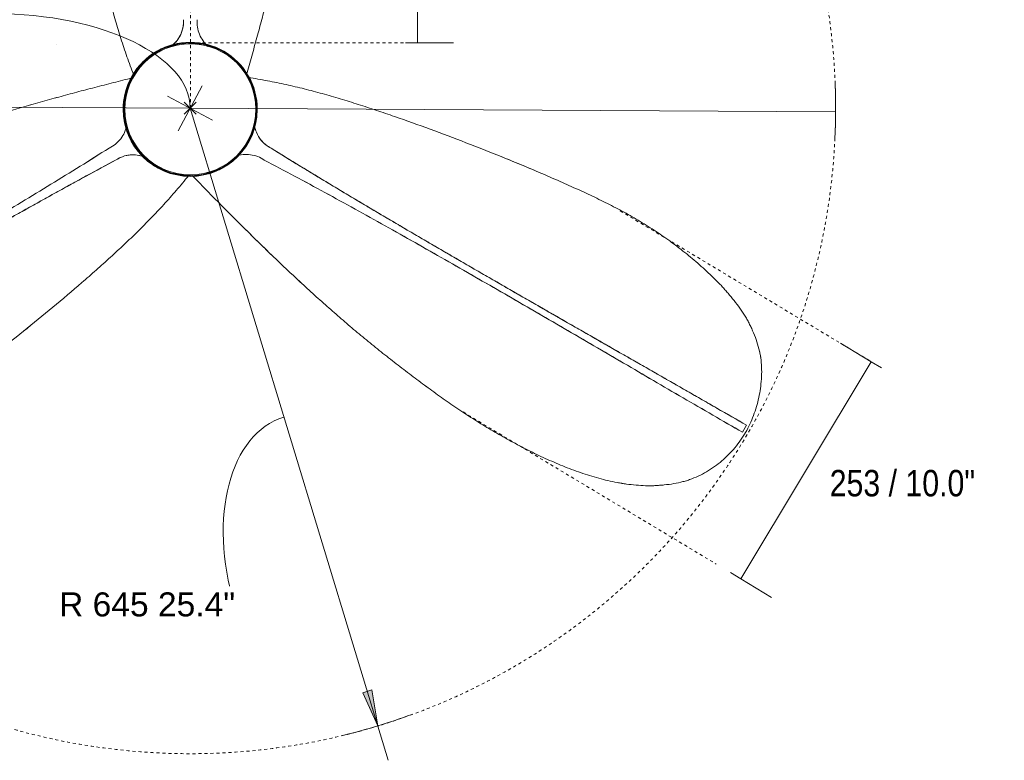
# Model space of a CAD drawing. Header units: millimetres. Extents: x 5789 to 11119, y -1593 to 7544.
# Tile 4 of 5: x 10136 to 11119, y 5943 to 6683. Entities that reach past the tile are written whole.
import ezdxf

# ---------------------------------------------------------------- set-up
doc = ezdxf.new("R2010")
doc.units = ezdxf.units.MM
doc.linetypes.add('Dash', pattern=[6, 3, -3])
doc.linetypes.add('Punto', pattern=[4.7625, 0, -4.7625])
for name, color, linetype, lineweight in [('Aparatos eléctricos', 7, 'Continuous', 9), ('Cotas', 7, 'Continuous', 9), ('Cotas-12', 7, 'Continuous', 9), ('Lighthing Fixture Detail Wide Black', 7, 'Continuous', 20)]:
    doc.layers.add(name, color=color, linetype=linetype, lineweight=lineweight)
doc.layers.add('Lighthing Fixture Dim Grey Dash', color=7, linetype='Dash', lineweight=9, true_color=0xd2d2d2)
doc.layers.add('Ligthing Fixture ADD', color=7, linetype='Punto', lineweight=9, true_color=0xffffff)
doc.styles.add('Arial', font='arial.ttf', dxfattribs={"height": 24})
doc.styles.add('Arial Narrow', font='ARIALN.TTF', dxfattribs={"height": 26.4})
doc.styles.add('Arial Narrow_1', font='ARIALN.TTF', dxfattribs={"height": 26.4})
doc.dimstyles.new('Diameter_-_3mm_Arial', dxfattribs={"dimscale": 304.8, "dimtxt": 24.486226, "dimasz": 0, "dimexe": 0.094488, "dimexo": 0, "dimgap": 0.059055, "dimtad": 3, "dimjust": 3, "dimtih": 1, "dimtoh": 1, "dimdec": 0, "dimzin": 0, "dimdsep": 46, "dimtxsty": 'Arial', "dimblk1": 'NONE', "dimblk2": 'NONE', "dimsah": 1, "dimcen": 0.09, "dimadec": 0, "dimazin": 0, "dimtfac": 1, "dimtdec": 4, "dimtix": 1, "dimtmove": 0, "dimatfit": 2, "dimfxl": 1, "dimtvp": 1, "dimtolj": 1, "dimtzin": 0, "dimarcsym": 2})
doc.dimstyles.new('FARO_-_2_2mm_Arial_Narrow_mm_Inch_Horiz_2', dxfattribs={"dimscale": 304.8, "dimtxt": 27.018578, "dimasz": 0, "dimexe": 0.11811, "dimexo": 0.0625, "dimgap": 0.019685, "dimtad": 3, "dimtih": 1, "dimtoh": 1, "dimdec": 0, "dimzin": 0, "dimdsep": 46, "dimtxsty": 'Arial Narrow_1', "dimblk1": 'NONE', "dimblk2": 'NONE', "dimsah": 1, "dimcen": 0.09, "dimadec": 0, "dimazin": 0, "dimtfac": 1, "dimtdec": 4, "dimtix": 1, "dimtmove": 2, "dimatfit": 3, "dimfxl": 0.03937, "dimfxlon": 1, "dimtvp": 1, "dimtolj": 1, "dimtzin": 0, "dimarcsym": 2})
doc.dimstyles.new('FARO_-_2_2mm_Arial_Narrow_mm_Inch_Horiz_3', dxfattribs={"dimscale": 304.8, "dimtxt": 27.018578, "dimasz": 0, "dimexe": 0.11811, "dimexo": 0.0625, "dimgap": 0.019685, "dimtad": 3, "dimtih": 1, "dimtoh": 1, "dimdec": 0, "dimzin": 0, "dimdsep": 46, "dimtxsty": 'Arial Narrow', "dimblk1": 'NONE', "dimblk2": 'NONE', "dimsah": 1, "dimcen": 0.09, "dimadec": 0, "dimazin": 0, "dimtfac": 1, "dimtdec": 4, "dimtix": 1, "dimtmove": 2, "dimatfit": 3, "dimfxl": 0.03937, "dimfxlon": 1, "dimtvp": 1, "dimtolj": 1, "dimtzin": 0, "dimarcsym": 2})
doc.dimstyles.new('Radial_-_3mm_Arial', dxfattribs={"dimscale": 304.8, "dimtxt": 24.486226, "dimasz": 0.11811, "dimexe": 0.11811, "dimexo": 0, "dimgap": 0.068898, "dimtad": 3, "dimjust": 3, "dimtih": 1, "dimtoh": 1, "dimdec": 0, "dimzin": 0, "dimdsep": 46, "dimtxsty": 'Arial', "dimsah": 1, "dimcen": 0.09, "dimdle": 0.11811, "dimadec": 0, "dimazin": 0, "dimtfac": 1, "dimtdec": 4, "dimtix": 1, "dimtmove": 0, "dimatfit": 2, "dimfxl": 1, "dimtvp": 1, "dimtfill": 1, "dimtolj": 1, "dimtzin": 0, "dimarcsym": 2})

# ---------------------------------------------------------------- blocks, each defined once
blk = doc.blocks.new('34301 - 34301 PALMA M Brown fan with IP44 motor-607399-Planta_PDF')
at = {"layer": 'Aparatos eléctricos'}
for p, q in [((-315.68, 583.18), (-322.72, 579.11)), ((-322.72, 579.11), (-315.68, 583.18)), ((-322.72, 579.11), (-315.68, 583.18)), ((-315.68, 583.18), (-322.72, 579.11)), ((31.12, 84.96), (31.88, 85.39)), ((31.88, 85.39), (31.12, 84.96)), ((33.36, 85.01), (33.36, 85.01)), ((33.42, 85.04), (33.42, 85.04)), ((34.44, 83.42), (34.44, 83.02)), ((34.44, 83.02), (34.44, 83.42)), ((-66.64, 27.33), (-66.64, 27.33)), ((-66.61, 27.32), (-66.61, 27.32)), ((-65.36, 25.37), (-66.2, 25.85)), ((-66.2, 25.85), (-65.36, 25.37)), ((-65.76, 29.02), (-65.38, 29.24)), ((-65.38, 29.24), (-65.76, 29.02)), ((34.44, -28.12), (34.44, -29.32)), ((34.44, -29.32), (34.44, -28.12)), ((31.44, -30.52), (30.86, -30.19)), ((30.86, -30.19), (31.44, -30.52)), ((33.35, -30.44), (33.35, -30.44)), ((33.37, -30.41), (33.37, -30.41))]:
    blk.add_line(p, q, dxfattribs=at)
at = {"layer": 'Aparatos eléctricos', "flags": 128}
for points in [[(0, -39.67), (-11.21, -38.73), (-22.1, -35.92), (-32.37, -31.33), (-41.72, -25.09), (-49.9, -17.37), (-56.68, -8.4), (-61.85, 1.59), (-65.28, 12.3), (-66.88, 23.43), (-66.58, 34.68), (-64.41, 45.71), (-60.43, 56.23), (-54.74, 65.93), (-47.51, 74.54), (-38.94, 81.83), (-29.27, 87.57), (-18.78, 91.62), (-7.75, 93.85), (0, 94.3)], [(33.36, 85.01), (13.87, 92.5), (-6.98, 93.59), (-27.15, 88.17), (-44.65, 76.78), (-57.77, 60.53), (-65.22, 41.02), (-66.64, 27.33)], [(33.36, 85.01), (13.87, 92.5), (-6.98, 93.59), (-27.15, 88.17), (-44.65, 76.78), (-57.77, 60.53), (-65.22, 41.02), (-66.64, 27.33)], [(0, 94.3), (11.21, 93.36), (22.1, 90.55), (32.37, 85.97), (41.72, 79.73), (49.9, 72.01), (56.68, 63.03), (61.85, 53.04), (65.28, 42.33), (66.88, 31.2), (66.58, 19.96), (64.41, 8.92), (60.43, -1.6), (54.74, -11.3), (47.51, -19.91), (38.94, -27.19), (29.27, -32.94), (18.78, -36.99), (7.75, -39.22), (0, -39.67)], [(33.37, -30.41), (49.6, -17.27), (60.97, 0.24), (66.36, 20.41), (65.25, 41.27), (57.74, 60.75), (44.56, 76.95), (33.42, 85.04)], [(33.37, -30.41), (49.6, -17.27), (60.97, 0.24), (66.36, 20.41), (65.25, 41.27), (57.74, 60.75), (44.56, 76.95), (33.42, 85.04)], [(-66.61, 27.32), (-63.35, 6.7), (-53.86, -11.91), (-39.09, -26.66), (-20.47, -36.12), (0.16, -39.36), (20.77, -36.06), (33.35, -30.44)], [(-66.61, 27.32), (-63.35, 6.7), (-53.86, -11.91), (-39.09, -26.66), (-20.47, -36.12), (0.16, -39.36), (20.77, -36.06), (33.35, -30.44)]]:
    blk.add_lwpolyline(points, dxfattribs=at)
at = {"layer": 'Aparatos eléctricos'}
for centre, radius, start, end in [((0, 27.32), 66.99, 90, 270), ((0.01, 27.3), 66.65, 59.97697, 179.97697), ((0.01, 27.3), 66.31, 59.97697, 179.97697), ((0, 27.32), 66.99, 270, 90), ((0.07, 27.33), 66.31, 299.97697, 59.97697), ((0.07, 27.33), 66.65, 299.97697, 59.97697), ((0.05, 27.29), 66.65, 179.97697, 299.97697), ((0.05, 27.29), 66.31, 179.97697, 299.97697), ((0, 27.32), 65.49, 270, 345), ((0, 27.32), 65.49, 270, 345), ((0, 27.32), 65.49, 202.5, 270), ((0, 27.32), 65.49, 202.5, 270)]:
    blk.add_arc(centre, radius, start, end, dxfattribs=at)
for points, knots in [([(31.88, 85.39), (30.83, 91.79), (28.59, 104.46), (24.77, 123.15), (20.48, 141.3), (15.77, 159.26), (10.52, 177.29), (4.92, 195.25), (-0.99, 213.4), (-9.2, 237.54), (-19.75, 267.06), (-33.26, 302.85), (-47.2, 338.14), (-59.27, 367.29), (-69.27, 390.57), (-76.99, 407.91), (-84.83, 425.1), (-91.64, 439.25), (-97.33, 450.4), (-103.09, 461.48), (-110.7, 475.08), (-120.71, 490.96), (-131.43, 506.42), (-141.02, 519.08), (-149.07, 528.98), (-155.3, 536.18), (-161.67, 543.24), (-168.19, 550.19), (-173.82, 555.78), (-178.45, 560.08), (-182.01, 563.19), (-185.63, 566.24), (-190.53, 570.3), (-196.8, 575.21), (-203.31, 579.74), (-208.67, 583.02), (-212.77, 585.26), (-216.97, 587.33), (-222.72, 589.97), (-230.13, 592.9), (-239.23, 595.68), (-248.34, 597.55), (-257.6, 598.36), (-267.09, 598.29), (-276.56, 597.44), (-285.76, 595.97), (-294.8, 593.87), (-303.82, 591.05), (-312.57, 587.56), (-320.83, 583.44), (-328.72, 578.61), (-336.35, 573.09), (-343.48, 566.95), (-349.91, 560.35), (-355.72, 553.16), (-361.04, 545.32), (-365.64, 537.05), (-369.41, 528.57), (-372.19, 519.74), (-374.15, 510.44), (-375.19, 502.56), (-375.74, 496.26), (-376.04, 491.58), (-376.18, 486.91), (-376.11, 480.63), (-375.61, 472.75), (-374.67, 464.87), (-373.73, 458.61), (-372.71, 452.4), (-371.13, 444.69), (-368.75, 435.49), (-366.02, 426.37), (-363.08, 417.33), (-359.91, 408.4), (-356.41, 399.55), (-352.68, 390.79), (-347.55, 379.2), (-340.7, 364.9), (-331.86, 348.05), (-322.66, 331.68), (-312.98, 315.6), (-302.64, 299.62), (-291.91, 283.89), (-281.15, 268.81), (-270.09, 253.92), (-258.58, 238.69), (-246.84, 223.61), (-234.96, 208.78), (-222.87, 194.1), (-210.85, 179.97), (-198.64, 165.99), (-185.64, 151.48), (-168.06, 132.31), (-151.6, 114.9), (-133.46, 96.17), (-119.74, 82.23), (-108.9, 71.34), (-100.18, 62.68), (-93.51, 56.09), (-86.69, 49.38), (-77.51, 40.4), (-70.49, 33.59), (-65.76, 29.02)], [0, 0, 0, 0, 0.013889, 0.027778, 0.041667, 0.055556, 0.069444, 0.083333, 0.097222, 0.111111, 0.138889, 0.166667, 0.194444, 0.222222, 0.236111, 0.25, 0.263889, 0.277778, 0.284722, 0.291667, 0.305556, 0.319444, 0.333333, 0.347222, 0.354167, 0.361111, 0.368056, 0.375, 0.381944, 0.385417, 0.388889, 0.392361, 0.395833, 0.402778, 0.409722, 0.413194, 0.416667, 0.420139, 0.423611, 0.430556, 0.4375, 0.444444, 0.451389, 0.458333, 0.465278, 0.472222, 0.479167, 0.486111, 0.493056, 0.5, 0.506944, 0.513889, 0.520833, 0.527778, 0.534722, 0.541667, 0.548611, 0.555556, 0.5625, 0.569444, 0.576389, 0.579861, 0.583333, 0.586806, 0.590278, 0.597222, 0.604167, 0.607639, 0.611111, 0.618056, 0.625, 0.631944, 0.638889, 0.645833, 0.652778, 0.659722, 0.666667, 0.680556, 0.694444, 0.708333, 0.722222, 0.736111, 0.75, 0.763889, 0.777778, 0.791667, 0.805556, 0.819444, 0.833333, 0.847222, 0.861111, 0.875, 0.888889, 0.916667, 0.930556, 0.944444, 0.958333, 0.965278, 0.972222, 0.979167, 0.986111, 1, 1, 1, 1]), ([(-65.76, 29.02), (-70.49, 33.59), (-77.51, 40.4), (-86.69, 49.38), (-93.51, 56.09), (-100.18, 62.68), (-108.9, 71.34), (-124.09, 86.59), (-147.49, 110.55), (-168.06, 132.31), (-185.64, 151.48), (-198.64, 165.99), (-210.85, 179.97), (-222.87, 194.1), (-234.96, 208.78), (-246.84, 223.61), (-258.58, 238.69), (-270.09, 253.91), (-281.15, 268.81), (-291.91, 283.89), (-302.64, 299.61), (-312.98, 315.6), (-322.66, 331.68), (-331.85, 348.05), (-340.7, 364.9), (-347.55, 379.2), (-352.68, 390.79), (-356.41, 399.55), (-359.91, 408.4), (-363.08, 417.33), (-366.02, 426.36), (-368.75, 435.49), (-371.14, 444.69), (-373.01, 453.94), (-374.48, 463.29), (-375.61, 472.75), (-376.1, 480.63), (-376.18, 486.91), (-376.04, 491.58), (-375.74, 496.26), (-375.19, 502.56), (-374.15, 510.44), (-372.52, 518.17), (-370.8, 524.17), (-368.78, 529.97), (-365.64, 537.05), (-361.03, 545.32), (-355.72, 553.16), (-349.91, 560.35), (-343.48, 566.95), (-336.34, 573.09), (-328.72, 578.61), (-320.83, 583.44), (-312.57, 587.56), (-303.82, 591.05), (-294.8, 593.87), (-285.76, 595.97), (-276.56, 597.44), (-267.09, 598.29), (-257.6, 598.36), (-249.87, 597.68), (-243.8, 596.62), (-237.7, 595.22), (-230.13, 592.9), (-222.72, 589.97), (-216.97, 587.33), (-212.77, 585.26), (-208.67, 583.02), (-203.31, 579.74), (-196.8, 575.21), (-190.53, 570.3), (-185.63, 566.24), (-182.01, 563.19), (-178.45, 560.08), (-173.82, 555.78), (-168.19, 550.19), (-161.67, 543.24), (-155.3, 536.18), (-149.07, 528.98), (-141.02, 519.08), (-131.43, 506.42), (-120.71, 490.96), (-110.7, 475.08), (-103.09, 461.48), (-97.33, 450.4), (-93.07, 442.04), (-88.9, 433.6), (-83.54, 422.23), (-76.99, 407.91), (-69.27, 390.57), (-61.77, 373.11), (-54.44, 355.65), (-44.88, 332.25), (-33.26, 302.85), (-19.75, 267.05), (-9.2, 237.54), (-0.99, 213.4), (4.92, 195.25), (10.52, 177.29), (15.77, 159.26), (20.48, 141.3), (24.77, 123.15), (28.59, 104.46), (30.83, 91.79), (31.88, 85.39)], [0, 0, 0, 0, 0.013889, 0.020833, 0.027778, 0.034722, 0.041667, 0.055556, 0.083333, 0.111111, 0.125, 0.138889, 0.152778, 0.166667, 0.180556, 0.194444, 0.208333, 0.222222, 0.236111, 0.25, 0.263889, 0.277778, 0.291667, 0.305556, 0.319444, 0.333333, 0.340278, 0.347222, 0.354167, 0.361111, 0.368056, 0.375, 0.381944, 0.388889, 0.395833, 0.402778, 0.409722, 0.413194, 0.416667, 0.420139, 0.423611, 0.430556, 0.4375, 0.440972, 0.444444, 0.451389, 0.458333, 0.465278, 0.472222, 0.479167, 0.486111, 0.493056, 0.5, 0.506944, 0.513889, 0.520833, 0.527778, 0.534722, 0.541667, 0.548611, 0.555556, 0.559028, 0.5625, 0.569444, 0.576389, 0.579861, 0.583333, 0.586806, 0.590278, 0.597222, 0.604167, 0.607639, 0.611111, 0.614583, 0.618056, 0.625, 0.631944, 0.638889, 0.645833, 0.652778, 0.666667, 0.680556, 0.694444, 0.708333, 0.715278, 0.722222, 0.729167, 0.736111, 0.75, 0.763889, 0.777778, 0.791667, 0.805556, 0.833333, 0.861111, 0.888889, 0.902778, 0.916667, 0.930556, 0.944444, 0.958333, 0.972222, 0.986111, 1, 1, 1, 1]), ([(-38.85, 108.2), (-50.79, 127.44), (-74.54, 166.2), (-109.79, 225.63), (-144.52, 285.04), (-190.49, 364.57), (-236.07, 444.23), (-281.65, 524), (-304.34, 563.49), (-315.68, 583.18)], [0, 0, 0, 0, 0.125, 0.25, 0.375, 0.5, 0.75, 0.875, 1, 1, 1, 1]), ([(-315.68, 583.18), (-310.15, 573.61), (-301.69, 558.9), (-290.25, 538.96), (-281.62, 523.89), (-273.03, 508.9), (-264.52, 494.02), (-256.03, 479.17), (-247.47, 464.19), (-238.88, 449.17), (-230.36, 434.28), (-221.84, 419.39), (-213.27, 404.42), (-204.68, 389.43), (-196.13, 374.54), (-187.58, 359.65), (-178.97, 344.69), (-170.35, 329.74), (-161.76, 314.88), (-153.15, 300.01), (-144.48, 285.08), (-135.8, 270.16), (-127.15, 255.35), (-118.48, 240.54), (-109.71, 225.62), (-100.92, 210.74), (-92.18, 195.99), (-83.39, 181.25), (-74.49, 166.42), (-65.52, 151.56), (-53.58, 131.95), (-44.69, 117.54), (-38.85, 108.2)], [-1, -1, -1, -1, -0.9375, -0.90625, -0.875, -0.84375, -0.8125, -0.78125, -0.75, -0.71875, -0.6875, -0.65625, -0.625, -0.59375, -0.5625, -0.53125, -0.5, -0.46875, -0.4375, -0.40625, -0.375, -0.34375, -0.3125, -0.28125, -0.25, -0.21875, -0.1875, -0.15625, -0.125, -0.09375, -0.0625, 0, 0, 0, 0]), ([(-38.85, 108.2), (-44.69, 117.54), (-53.58, 131.95), (-65.52, 151.56), (-74.49, 166.42), (-83.39, 181.25), (-92.18, 195.99), (-100.92, 210.74), (-109.71, 225.62), (-118.48, 240.54), (-127.15, 255.35), (-135.8, 270.16), (-144.48, 285.07), (-153.15, 300.01), (-161.76, 314.88), (-170.35, 329.74), (-178.97, 344.69), (-187.58, 359.65), (-196.13, 374.54), (-204.68, 389.43), (-213.27, 404.42), (-221.84, 419.39), (-230.36, 434.28), (-238.88, 449.17), (-247.47, 464.19), (-256.03, 479.17), (-264.52, 494.02), (-273.03, 508.89), (-281.62, 523.89), (-290.25, 538.96), (-301.69, 558.9), (-310.15, 573.61), (-315.68, 583.18)], [-1, -1, -1, -1, -0.9375, -0.90625, -0.875, -0.84375, -0.8125, -0.78125, -0.75, -0.71875, -0.6875, -0.65625, -0.625, -0.59375, -0.5625, -0.53125, -0.5, -0.46875, -0.4375, -0.40625, -0.375, -0.34375, -0.3125, -0.28125, -0.25, -0.21875, -0.1875, -0.15625, -0.125, -0.09375, -0.0625, 0, 0, 0, 0]), ([(-50.69, 101.36), (-61.37, 121.59), (-82.99, 161.94), (-127.38, 242.11), (-184.28, 341.61), (-242.06, 440.58), (-288.35, 519.8), (-311.29, 559.34), (-322.72, 579.11)], [0, 0, 0, 0, 0.125, 0.25, 0.5, 0.75, 0.875, 1, 1, 1, 1]), ([(-322.72, 579.11), (-311.35, 559.42), (-288.32, 519.76), (-253.64, 460.39), (-218.96, 401), (-172.9, 321.71), (-127.36, 242.09), (-83.02, 161.97), (-61.3, 121.53), (-50.69, 101.36)], [-1, -1, -1, -1, -0.875, -0.75, -0.625, -0.5, -0.25, -0.125, 0, 0, 0, 0]), ([(34.44, -29.32), (40.51, -31.61), (52.6, -36), (70.69, -42.04), (88.56, -47.41), (106.47, -52.3), (124.7, -56.77), (143.06, -60.9), (161.73, -64.86), (186.75, -69.82), (217.58, -75.44), (255.33, -81.63), (292.87, -87.2), (324.15, -91.33), (349.31, -94.31), (368.18, -96.29), (386.99, -98.1), (402.65, -99.28), (415.15, -99.93), (427.62, -100.48), (443.21, -100.69), (461.97, -99.96), (480.71, -98.41), (496.48, -96.43), (509.07, -94.41), (518.42, -92.62), (527.72, -90.63), (537.01, -88.45), (544.65, -86.37), (550.69, -84.51), (555.17, -82.98), (559.62, -81.38), (565.58, -79.16), (572.98, -76.19), (580.15, -72.82), (585.67, -69.81), (589.66, -67.38), (593.56, -64.78), (598.72, -61.11), (604.95, -56.17), (611.92, -49.68), (618.09, -42.72), (623.42, -35.11), (628.11, -26.86), (632.11, -18.22), (635.43, -9.52), (638.14, -0.64), (640.2, 8.58), (641.55, 17.9), (642.11, 27.12), (641.88, 36.36), (640.91, 45.73), (639.17, 54.98), (636.66, 63.84), (633.34, 72.47), (629.21, 80.99), (624.34, 89.12), (618.88, 96.62), (612.63, 103.45), (605.56, 109.79), (599.25, 114.63), (594.07, 118.26), (590.17, 120.85), (586.19, 123.31), (580.72, 126.39), (573.64, 129.9), (566.35, 133.03), (560.46, 135.34), (554.57, 137.56), (547.11, 140.05), (537.95, 142.59), (528.68, 144.78), (519.39, 146.76), (510.07, 148.48), (500.65, 149.87), (491.2, 151.02), (478.61, 152.37), (462.79, 153.59), (443.78, 154.35), (425, 154.58), (406.24, 154.23), (387.22, 153.27), (368.24, 151.85), (349.8, 150.07), (331.37, 147.94), (312.43, 145.58), (293.5, 142.95), (274.71, 140.07), (255.96, 136.94), (237.72, 133.6), (219.5, 130.02), (200.43, 126.01), (175.05, 120.38), (151.73, 114.82), (126.44, 108.48), (107.51, 103.57), (92.66, 99.62), (80.8, 96.4), (71.76, 93.92), (62.54, 91.37), (50.17, 87.91), (40.77, 85.24), (34.44, 83.42)], [0, 0, 0, 0, 0.013889, 0.027778, 0.041667, 0.055556, 0.069444, 0.083333, 0.097222, 0.111111, 0.138889, 0.166667, 0.194444, 0.222222, 0.236111, 0.25, 0.263889, 0.277778, 0.284722, 0.291667, 0.305556, 0.319444, 0.333333, 0.347222, 0.354167, 0.361111, 0.368056, 0.375, 0.381944, 0.385417, 0.388889, 0.392361, 0.395833, 0.402778, 0.409722, 0.413194, 0.416667, 0.420139, 0.423611, 0.430556, 0.4375, 0.444444, 0.451389, 0.458333, 0.465278, 0.472222, 0.479167, 0.486111, 0.493056, 0.5, 0.506944, 0.513889, 0.520833, 0.527778, 0.534722, 0.541667, 0.548611, 0.555556, 0.5625, 0.569444, 0.576389, 0.579861, 0.583333, 0.586806, 0.590278, 0.597222, 0.604167, 0.607639, 0.611111, 0.618056, 0.625, 0.631944, 0.638889, 0.645833, 0.652778, 0.659722, 0.666667, 0.680556, 0.694444, 0.708333, 0.722222, 0.736111, 0.75, 0.763889, 0.777778, 0.791667, 0.805556, 0.819444, 0.833333, 0.847222, 0.861111, 0.875, 0.888889, 0.916667, 0.930556, 0.944444, 0.958333, 0.965278, 0.972222, 0.979167, 0.986111, 1, 1, 1, 1]), ([(34.44, 83.42), (40.77, 85.24), (50.17, 87.91), (62.54, 91.37), (71.76, 93.92), (80.8, 96.4), (92.66, 99.62), (113.46, 105.15), (145.91, 113.44), (175.05, 120.38), (200.43, 126.01), (219.5, 130.02), (237.71, 133.6), (255.96, 136.94), (274.71, 140.07), (293.5, 142.95), (312.43, 145.58), (331.37, 147.93), (349.8, 150.07), (368.24, 151.85), (387.22, 153.27), (406.24, 154.23), (425, 154.58), (443.78, 154.35), (462.78, 153.59), (478.6, 152.38), (491.2, 151.02), (500.65, 149.87), (510.07, 148.48), (519.39, 146.76), (528.68, 144.78), (537.95, 142.59), (547.11, 140.05), (556.06, 137.06), (564.88, 133.65), (573.64, 129.9), (580.72, 126.39), (586.19, 123.31), (590.16, 120.85), (594.07, 118.26), (599.25, 114.63), (605.56, 109.79), (611.44, 104.51), (615.77, 100.02), (619.79, 95.37), (624.35, 89.11), (629.21, 80.99), (633.34, 72.47), (636.66, 63.84), (639.17, 54.97), (640.91, 45.72), (641.88, 36.35), (642.11, 27.11), (641.55, 17.9), (640.2, 8.57), (638.14, -0.64), (635.43, -9.52), (632.11, -18.22), (628.11, -26.86), (623.43, -35.11), (618.97, -41.46), (615.02, -46.19), (610.75, -50.77), (604.96, -56.17), (598.72, -61.11), (593.56, -64.78), (589.66, -67.38), (585.67, -69.81), (580.15, -72.82), (572.98, -76.19), (565.58, -79.16), (559.62, -81.38), (555.17, -82.98), (550.7, -84.51), (544.66, -86.37), (537.01, -88.45), (527.72, -90.63), (518.42, -92.62), (509.08, -94.41), (496.48, -96.43), (480.71, -98.41), (461.97, -99.96), (443.21, -100.69), (427.62, -100.48), (415.15, -99.93), (405.78, -99.43), (396.39, -98.82), (383.86, -97.79), (368.18, -96.29), (349.31, -94.31), (330.43, -92.07), (311.65, -89.69), (286.6, -86.27), (255.33, -81.63), (217.58, -75.43), (186.75, -69.82), (161.73, -64.86), (143.06, -60.9), (124.7, -56.77), (106.47, -52.3), (88.56, -47.41), (70.69, -42.04), (52.6, -36), (40.51, -31.61), (34.44, -29.32)], [0, 0, 0, 0, 0.013889, 0.020833, 0.027778, 0.034722, 0.041667, 0.055556, 0.083333, 0.111111, 0.125, 0.138889, 0.152778, 0.166667, 0.180556, 0.194444, 0.208333, 0.222222, 0.236111, 0.25, 0.263889, 0.277778, 0.291667, 0.305556, 0.319444, 0.333333, 0.340278, 0.347222, 0.354167, 0.361111, 0.368056, 0.375, 0.381944, 0.388889, 0.395833, 0.402778, 0.409722, 0.413194, 0.416667, 0.420139, 0.423611, 0.430556, 0.4375, 0.440972, 0.444444, 0.451389, 0.458333, 0.465278, 0.472222, 0.479167, 0.486111, 0.493056, 0.5, 0.506944, 0.513889, 0.520833, 0.527778, 0.534722, 0.541667, 0.548611, 0.555556, 0.559028, 0.5625, 0.569444, 0.576389, 0.579861, 0.583333, 0.586806, 0.590278, 0.597222, 0.604167, 0.607639, 0.611111, 0.614583, 0.618056, 0.625, 0.631944, 0.638889, 0.645833, 0.652778, 0.666667, 0.680556, 0.694444, 0.708333, 0.715278, 0.722222, 0.729167, 0.736111, 0.75, 0.763889, 0.777778, 0.791667, 0.805556, 0.833333, 0.861111, 0.888889, 0.902778, 0.916667, 0.930556, 0.944444, 0.958333, 0.972222, 0.986111, 1, 1, 1, 1]), ([(-50.69, 101.36), (-49.29, 99.3), (-46.97, 94.85), (-45.11, 87.56), (-44.99, 80.2), (-45.99, 75.45), (-46.71, 73.24)], [-1, -1, -1, -1, -0.75, -0.5, -0.25, -0.0158721, -0.0158721, -0.0158721, -0.0158721]), ([(-46.71, 73.24), (-45.99, 75.45), (-44.99, 80.2), (-45.11, 87.56), (-46.97, 94.85), (-49.29, 99.3), (-50.69, 101.36)], [-0.9841279, -0.9841279, -0.9841279, -0.9841279, -0.75, -0.5, -0.25, 0, 0, 0, 0]), ([(-46.71, 73.24), (-45.99, 75.45), (-44.99, 80.2), (-45.11, 87.56), (-46.97, 94.85), (-49.29, 99.3), (-50.69, 101.36)], [-0.9841279, -0.9841279, -0.9841279, -0.9841279, -0.75, -0.5, -0.25, 0, 0, 0, 0]), ([(-50.69, 101.36), (-49.29, 99.3), (-46.97, 94.85), (-45.11, 87.56), (-44.99, 80.2), (-45.99, 75.45), (-46.71, 73.24)], [-1, -1, -1, -1, -0.75, -0.5, -0.25, -0.0158721, -0.0158721, -0.0158721, -0.0158721]), ([(-14.01, 91.26), (-17.07, 91.53), (-23.2, 93.02), (-32.27, 98.48), (-36.96, 104.41), (-38.85, 108.2)], [-0.9903651, -0.9903651, -0.9903651, -0.9903651, -0.7, -0.4, 0, 0, 0, 0]), ([(-38.85, 108.2), (-37.43, 105.36), (-33.72, 100.12), (-25.25, 93.75), (-18.12, 91.63), (-14.01, 91.26)], [-1, -1, -1, -1, -0.7, -0.4, -0.0096349, -0.0096349, -0.0096349, -0.0096349]), ([(-38.85, 108.2), (-37.43, 105.36), (-33.72, 100.12), (-25.25, 93.75), (-18.12, 91.63), (-14.01, 91.26)], [-1, -1, -1, -1, -0.7, -0.4, -0.0096349, -0.0096349, -0.0096349, -0.0096349]), ([(-14.01, 91.26), (-17.07, 91.53), (-23.2, 93.02), (-32.27, 98.48), (-36.96, 104.41), (-38.85, 108.2)], [-0.9903651, -0.9903651, -0.9903651, -0.9903651, -0.7, -0.4, 0, 0, 0, 0]), ([(33.42, 85.04), (33.42, 85.04), (33.4, 85), (33.3, 84.84), (33.16, 84.59), (33, 84.31), (32.89, 84.13), (32.86, 84.08)], [-1, -1, -1, -1, -0.875, -0.75, -0.625, -0.5, -0.4463489, -0.4463489, -0.4463489, -0.4463489]), ([(65.16, 33.53), (65.19, 33.21), (65.26, 32.45), (65.32, 31.68), (65.34, 31.23)], [-0.691241, -0.691241, -0.691241, -0.691241, -0.66666667, -0.63143434, -0.63143434, -0.63143434, -0.63143434]), ([(65.34, 31.23), (65.32, 31.68), (65.26, 32.45), (65.19, 33.21), (65.16, 33.53)], [-0.36856566, -0.36856566, -0.36856566, -0.36856566, -0.33333333, -0.30875901, -0.30875901, -0.30875901, -0.30875901]), ([(-66.2, 25.85), (-71.21, 21.74), (-81.06, 13.46), (-95.34, 0.81), (-108.92, -11.98), (-122.12, -25.04), (-135.11, -38.6), (-147.85, -52.43), (-160.62, -66.62), (-177.42, -85.81), (-197.71, -109.7), (-221.95, -139.3), (-245.54, -169.01), (-264.75, -194.04), (-279.91, -214.34), (-291.07, -229.7), (-302.04, -245.08), (-310.89, -258.06), (-317.7, -268.55), (-324.41, -279.08), (-332.39, -292.48), (-341.14, -309.08), (-349.16, -326.09), (-355.33, -340.74), (-359.88, -352.65), (-363.01, -361.65), (-365.93, -370.69), (-368.69, -379.82), (-370.71, -387.48), (-372.12, -393.65), (-373.04, -398.28), (-373.87, -402.94), (-374.93, -409.21), (-376.05, -417.11), (-376.72, -425), (-376.88, -431.29), (-376.77, -435.96), (-376.47, -440.64), (-375.87, -446.93), (-374.71, -454.81), (-372.57, -464.09), (-369.63, -472.91), (-365.7, -481.33), (-360.9, -489.51), (-355.42, -497.3), (-349.55, -504.53), (-343.21, -511.31), (-336.26, -517.7), (-328.86, -523.54), (-321.16, -528.63), (-313.04, -533.05), (-304.44, -536.89), (-295.56, -540.01), (-286.63, -542.27), (-277.49, -543.71), (-268.05, -544.39), (-258.58, -544.24), (-249.35, -543.26), (-240.31, -541.26), (-231.28, -538.31), (-223.94, -535.27), (-218.21, -532.59), (-214.01, -530.51), (-209.89, -528.3), (-204.49, -525.1), (-197.91, -520.72), (-191.56, -515.97), (-186.61, -512.03), (-181.74, -508.04), (-175.85, -502.82), (-169.08, -496.16), (-162.54, -489.23), (-156.19, -482.17), (-150.04, -474.96), (-144.12, -467.5), (-138.4, -459.89), (-130.93, -449.66), (-121.97, -436.57), (-111.8, -420.49), (-102.21, -404.34), (-93.14, -387.92), (-84.46, -370.97), (-76.21, -353.82), (-68.52, -336.96), (-61.16, -319.93), (-53.72, -302.35), (-46.54, -284.64), (-39.63, -266.93), (-32.97, -249.13), (-26.74, -231.66), (-20.73, -214.09), (-14.67, -195.57), (-6.86, -170.77), (-0.01, -147.8), (7.14, -122.73), (12.35, -103.88), (16.36, -89.04), (19.5, -77.16), (21.88, -68.09), (24.27, -58.83), (27.46, -46.39), (29.85, -36.91), (31.44, -30.52)], [0, 0, 0, 0, 0.013889, 0.027778, 0.041667, 0.055556, 0.069444, 0.083333, 0.097222, 0.111111, 0.138889, 0.166667, 0.194444, 0.222222, 0.236111, 0.25, 0.263889, 0.277778, 0.284722, 0.291667, 0.305556, 0.319444, 0.333333, 0.347222, 0.354167, 0.361111, 0.368056, 0.375, 0.381944, 0.385417, 0.388889, 0.392361, 0.395833, 0.402778, 0.409722, 0.413194, 0.416667, 0.420139, 0.423611, 0.430556, 0.4375, 0.444444, 0.451389, 0.458333, 0.465278, 0.472222, 0.479167, 0.486111, 0.493056, 0.5, 0.506944, 0.513889, 0.520833, 0.527778, 0.534722, 0.541667, 0.548611, 0.555556, 0.5625, 0.569444, 0.576389, 0.579861, 0.583333, 0.586806, 0.590278, 0.597222, 0.604167, 0.607639, 0.611111, 0.618056, 0.625, 0.631944, 0.638889, 0.645833, 0.652778, 0.659722, 0.666667, 0.680556, 0.694444, 0.708333, 0.722222, 0.736111, 0.75, 0.763889, 0.777778, 0.791667, 0.805556, 0.819444, 0.833333, 0.847222, 0.861111, 0.875, 0.888889, 0.916667, 0.930556, 0.944444, 0.958333, 0.965278, 0.972222, 0.979167, 0.986111, 1, 1, 1, 1]), ([(31.44, -30.52), (29.85, -36.91), (27.46, -46.39), (24.27, -58.83), (21.88, -68.09), (19.5, -77.16), (16.36, -89.04), (10.75, -109.82), (1.7, -142.07), (-6.86, -170.77), (-14.67, -195.57), (-20.73, -214.08), (-26.74, -231.65), (-32.97, -249.12), (-39.63, -266.93), (-46.54, -284.64), (-53.72, -302.35), (-61.16, -319.93), (-68.52, -336.95), (-76.2, -353.82), (-84.46, -370.96), (-93.13, -387.92), (-102.21, -404.34), (-111.8, -420.49), (-121.97, -436.56), (-130.93, -449.66), (-138.39, -459.89), (-144.12, -467.5), (-150.03, -474.95), (-156.18, -482.17), (-162.54, -489.23), (-169.08, -496.15), (-175.85, -502.82), (-182.92, -509.07), (-190.29, -515.01), (-197.91, -520.72), (-204.49, -525.1), (-209.89, -528.3), (-214.01, -530.51), (-218.21, -532.59), (-223.94, -535.27), (-231.29, -538.31), (-238.8, -540.76), (-244.85, -542.27), (-250.88, -543.42), (-258.59, -544.24), (-268.05, -544.39), (-277.49, -543.71), (-286.63, -542.27), (-295.56, -540.01), (-304.44, -536.89), (-313.04, -533.05), (-321.16, -528.63), (-328.86, -523.54), (-336.26, -517.7), (-343.21, -511.31), (-349.55, -504.53), (-355.42, -497.29), (-360.9, -489.51), (-365.7, -481.33), (-368.98, -474.3), (-371.09, -468.51), (-372.93, -462.53), (-374.71, -454.81), (-375.87, -446.93), (-376.47, -440.64), (-376.77, -435.96), (-376.88, -431.29), (-376.72, -425), (-376.05, -417.11), (-374.93, -409.21), (-373.87, -402.95), (-373.04, -398.28), (-372.12, -393.65), (-370.71, -387.49), (-368.69, -379.82), (-365.93, -370.69), (-363.01, -361.65), (-359.88, -352.65), (-355.33, -340.74), (-349.16, -326.09), (-341.14, -309.08), (-332.39, -292.48), (-324.41, -279.08), (-317.7, -268.55), (-312.59, -260.68), (-307.36, -252.86), (-300.2, -242.52), (-291.07, -229.69), (-279.91, -214.34), (-268.54, -199.11), (-257.08, -184.04), (-241.6, -164.06), (-221.95, -139.3), (-197.7, -109.7), (-177.42, -85.81), (-160.62, -66.62), (-147.85, -52.43), (-135.11, -38.6), (-122.12, -25.04), (-108.92, -11.98), (-95.34, 0.81), (-81.06, 13.46), (-71.21, 21.74), (-66.2, 25.85)], [0, 0, 0, 0, 0.013889, 0.020833, 0.027778, 0.034722, 0.041667, 0.055556, 0.083333, 0.111111, 0.125, 0.138889, 0.152778, 0.166667, 0.180556, 0.194444, 0.208333, 0.222222, 0.236111, 0.25, 0.263889, 0.277778, 0.291667, 0.305556, 0.319444, 0.333333, 0.340278, 0.347222, 0.354167, 0.361111, 0.368056, 0.375, 0.381944, 0.388889, 0.395833, 0.402778, 0.409722, 0.413194, 0.416667, 0.420139, 0.423611, 0.430556, 0.4375, 0.440972, 0.444444, 0.451389, 0.458333, 0.465278, 0.472222, 0.479167, 0.486111, 0.493056, 0.5, 0.506944, 0.513889, 0.520833, 0.527778, 0.534722, 0.541667, 0.548611, 0.555556, 0.559028, 0.5625, 0.569444, 0.576389, 0.579861, 0.583333, 0.586806, 0.590278, 0.597222, 0.604167, 0.607639, 0.611111, 0.614583, 0.618056, 0.625, 0.631944, 0.638889, 0.645833, 0.652778, 0.666667, 0.680556, 0.694444, 0.708333, 0.715278, 0.722222, 0.729167, 0.736111, 0.75, 0.763889, 0.777778, 0.791667, 0.805556, 0.833333, 0.861111, 0.888889, 0.902778, 0.916667, 0.930556, 0.944444, 0.958333, 0.972222, 0.986111, 1, 1, 1, 1]), ([(-66.64, 27.33), (-66.65, 27.33), (-66.6, 27.33), (-66.42, 27.33), (-66.12, 27.33), (-65.79, 27.33), (-65.57, 27.33), (-65.5, 27.33)], [-1, -1, -1, -1, -0.875, -0.75, -0.625, -0.5, -0.4355159, -0.4355159, -0.4355159, -0.4355159]), ([(-65.5, 27.32), (-65.56, 27.32), (-65.77, 27.32), (-66.09, 27.32), (-66.38, 27.32), (-66.57, 27.32), (-66.61, 27.32), (-66.61, 27.32)], [-0.5547357, -0.5547357, -0.5547357, -0.5547357, -0.5, -0.375, -0.25, -0.125, 0, 0, 0, 0]), ([(62.29, 7.24), (64.09, 9.85), (68.5, 14.52), (77.85, 19.69), (85.33, 20.79), (89.55, 20.53)], [-1, -1, -1, -1, -0.7, -0.4, 0, 0, 0, 0]), ([(62.29, 7.24), (64.09, 9.85), (68.5, 14.52), (77.85, 19.69), (85.33, 20.79), (89.55, 20.53)], [-1, -1, -1, -1, -0.7, -0.4, 0, 0, 0, 0]), ([(89.55, 20.53), (86.39, 20.72), (79.99, 20.12), (70.15, 15.94), (64.69, 10.72), (62.29, 7.24)], [-1, -1, -1, -1, -0.7, -0.4, 0, 0, 0, 0]), ([(89.55, 20.53), (86.39, 20.72), (79.99, 20.12), (70.15, 15.94), (64.69, 10.72), (62.29, 7.24)], [-1, -1, -1, -1, -0.7, -0.4, 0, 0, 0, 0]), ([(65.2, 21.31), (65.16, 20.79), (65.08, 20.1), (65, 19.42), (64.98, 19.24)], [-0.37362757, -0.37362757, -0.37362757, -0.37362757, -0.33333333, -0.31968546, -0.31968546, -0.31968546, -0.31968546]), ([(64.98, 19.24), (65, 19.42), (65.08, 20.1), (65.16, 20.79), (65.2, 21.31)], [-0.68031456, -0.68031456, -0.68031456, -0.68031456, -0.66666667, -0.6263724, -0.6263724, -0.6263724, -0.6263724]), ([(-48.47, -16.55), (-47.1, -19.42), (-45.26, -25.56), (-45.46, -36.26), (-48.25, -43.28), (-50.58, -46.81)], [-1, -1, -1, -1, -0.7, -0.4, 0, 0, 0, 0]), ([(-50.58, -46.81), (-48.83, -44.16), (-46.15, -38.32), (-44.86, -27.71), (-46.65, -20.37), (-48.47, -16.55)], [-1, -1, -1, -1, -0.7, -0.4, 0, 0, 0, 0]), ([(-50.58, -46.81), (-48.83, -44.16), (-46.15, -38.32), (-44.86, -27.71), (-46.65, -20.37), (-48.47, -16.55)], [-1, -1, -1, -1, -0.7, -0.4, 0, 0, 0, 0]), ([(-48.47, -16.55), (-47.1, -19.42), (-45.26, -25.56), (-45.46, -36.26), (-48.25, -43.28), (-50.58, -46.81)], [-1, -1, -1, -1, -0.7, -0.4, 0, 0, 0, 0]), ([(-37.63, -26.18), (-38.09, -25.86), (-38.7, -25.42), (-39.29, -24.97), (-39.45, -24.86)], [-0.37680436, -0.37680436, -0.37680436, -0.37680436, -0.33333333, -0.31860947, -0.31860947, -0.31860947, -0.31860947]), ([(-39.45, -24.86), (-39.29, -24.97), (-38.7, -25.42), (-38.09, -25.86), (-37.63, -26.18)], [-0.68139056, -0.68139056, -0.68139056, -0.68139056, -0.66666667, -0.62319561, -0.62319561, -0.62319561, -0.62319561]), ([(32.69, -29.3), (32.73, -29.38), (32.86, -29.6), (33.05, -29.93), (33.22, -30.22), (33.33, -30.4), (33.35, -30.45), (33.35, -30.44)], [-0.6459756, -0.6459756, -0.6459756, -0.6459756, -0.5714286, -0.4285714, -0.2857143, -0.1428571, 0, 0, 0, 0]), ([(33.37, -30.41), (33.37, -30.41), (33.35, -30.37), (33.24, -30.19), (33.07, -29.9), (32.89, -29.57), (32.76, -29.35), (32.71, -29.27)], [-1, -1, -1, -1, -0.8571429, -0.7142857, -0.5714286, -0.4285714, -0.3568654, -0.3568654, -0.3568654, -0.3568654]), ([(-26.82, -32.31), (-27.21, -32.14), (-28.16, -31.71), (-29.1, -31.25), (-29.64, -30.97)], [-0.69998109, -0.69998109, -0.69998109, -0.69998109, -0.66666667, -0.61890364, -0.61890364, -0.61890364, -0.61890364]), ([(-29.64, -30.97), (-29.1, -31.25), (-28.16, -31.71), (-27.21, -32.14), (-26.82, -32.31)], [-0.38109636, -0.38109636, -0.38109636, -0.38109636, -0.33333333, -0.30001892, -0.30001892, -0.30001892, -0.30001892]), ([(-3.96, -37.79), (-4.01, -37.79), (-4.15, -37.78), (-4.28, -37.77), (-4.36, -37.77)], [-0.253578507, -0.253578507, -0.253578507, -0.253578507, -0.25, -0.245228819, -0.245228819, -0.245228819, -0.245228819]), ([(-4.36, -37.77), (-4.28, -37.77), (-4.15, -37.78), (-4.01, -37.79), (-3.96, -37.79)], [-0.754771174, -0.754771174, -0.754771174, -0.754771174, -0.75, -0.7464215, -0.7464215, -0.7464215, -0.7464215]), ([(-50.58, -46.81), (-61.27, -66.77), (-82.97, -106.72), (-116.81, -166.96), (-150.9, -226.74), (-196.78, -306.31), (-242.98, -385.62), (-289.28, -464.98), (-312.13, -504.38), (-323.51, -524.04)], [0, 0, 0, 0, 0.125, 0.25, 0.375, 0.5, 0.75, 0.875, 1, 1, 1, 1]), ([(-323.51, -524.04), (-317.99, -514.47), (-309.48, -499.79), (-297.94, -479.91), (-289.2, -464.9), (-280.51, -449.97), (-271.88, -435.16), (-263.26, -420.38), (-254.57, -405.47), (-245.86, -390.53), (-237.22, -375.7), (-228.58, -360.88), (-219.91, -345.97), (-211.23, -331.04), (-202.6, -316.19), (-193.99, -301.34), (-185.34, -286.4), (-176.7, -271.46), (-168.12, -256.59), (-159.55, -241.7), (-150.95, -226.73), (-142.37, -211.75), (-133.87, -196.86), (-125.38, -181.94), (-116.84, -166.89), (-108.35, -151.84), (-99.95, -136.89), (-91.58, -121.9), (-83.18, -106.79), (-74.8, -91.59), (-63.78, -71.44), (-55.75, -56.53), (-50.58, -46.81)], [-1, -1, -1, -1, -0.9375, -0.90625, -0.875, -0.84375, -0.8125, -0.78125, -0.75, -0.71875, -0.6875, -0.65625, -0.625, -0.59375, -0.5625, -0.53125, -0.5, -0.46875, -0.4375, -0.40625, -0.375, -0.34375, -0.3125, -0.28125, -0.25, -0.21875, -0.1875, -0.15625, -0.125, -0.09375, -0.0625, 0, 0, 0, 0]), ([(-50.58, -46.81), (-55.75, -56.53), (-63.78, -71.44), (-74.8, -91.59), (-83.18, -106.79), (-91.58, -121.9), (-99.95, -136.89), (-108.35, -151.84), (-116.84, -166.89), (-125.38, -181.94), (-133.87, -196.86), (-142.37, -211.75), (-150.95, -226.73), (-159.55, -241.7), (-168.12, -256.59), (-176.7, -271.46), (-185.34, -286.4), (-193.99, -301.34), (-202.6, -316.19), (-211.23, -331.04), (-219.91, -345.97), (-228.58, -360.88), (-237.22, -375.7), (-245.86, -390.53), (-254.57, -405.47), (-263.26, -420.38), (-271.88, -435.16), (-280.51, -449.96), (-289.2, -464.9), (-297.94, -479.91), (-309.48, -499.79), (-317.99, -514.47), (-323.51, -524.04)], [-1, -1, -1, -1, -0.9375, -0.90625, -0.875, -0.84375, -0.8125, -0.78125, -0.75, -0.71875, -0.6875, -0.65625, -0.625, -0.59375, -0.5625, -0.53125, -0.5, -0.46875, -0.4375, -0.40625, -0.375, -0.34375, -0.3125, -0.28125, -0.25, -0.21875, -0.1875, -0.15625, -0.125, -0.09375, -0.0625, 0, 0, 0, 0]), ([(-38.74, -53.65), (-50.92, -73.01), (-75.06, -111.9), (-122.29, -190.43), (-180, -289.46), (-236.83, -388.99), (-282.29, -468.68), (-305.07, -508.32), (-316.47, -528.11)], [0, 0, 0, 0, 0.125, 0.25, 0.5, 0.75, 0.875, 1, 1, 1, 1]), ([(-316.47, -528.11), (-305.1, -508.41), (-282.28, -468.64), (-248.2, -408.92), (-214.1, -349.19), (-168.46, -269.66), (-122.28, -190.41), (-75.07, -111.95), (-50.9, -72.92), (-38.74, -53.65)], [-1, -1, -1, -1, -0.875, -0.75, -0.625, -0.5, -0.25, -0.125, 0, 0, 0, 0])]:
    blk.add_open_spline(points, degree=3, knots=knots, dxfattribs=at)
for points in [[(-315.68, 583.18), (-304.34, 563.49), (-281.65, 524), (-247.46, 464.17), (-213.28, 404.41), (-178.99, 344.68), (-144.52, 285.04), (-109.79, 225.63), (-74.54, 166.2), (-50.79, 127.44), (-38.85, 108.2)], [(-322.72, 579.11), (-311.29, 559.35), (-288.35, 519.8), (-253.63, 460.38), (-218.96, 401), (-184.41, 341.53), (-150.14, 281.91), (-116.28, 222.07), (-82.99, 161.94), (-61.37, 121.59), (-50.69, 101.36)], [(-50.69, 101.36), (-61.3, 121.53), (-83.02, 161.97), (-116.27, 222.06), (-150.14, 281.91), (-184.41, 341.53), (-218.96, 401), (-253.64, 460.39), (-288.32, 519.77), (-311.35, 559.42), (-322.72, 579.11)], [(33.36, 85.01), (33.36, 85.01), (33.34, 84.97), (33.23, 84.79), (33.06, 84.5), (32.91, 84.24), (32.83, 84.1)], [(32.89, 84.12), (32.97, 84.26), (33.12, 84.52), (33.29, 84.81), (33.39, 85), (33.42, 85.04), (33.42, 85.04)], [(32.9, 84.21), (32.97, 84.34), (33.1, 84.56), (33.25, 84.82), (33.34, 84.98), (33.36, 85.01), (33.36, 85.01)], [(89.55, 34.21), (87.07, 34.02), (82.06, 34.24), (74.82, 36.28), (68.23, 39.93), (64.53, 43.3), (62.9, 45.17)], [(62.9, 45.17), (64.53, 43.3), (68.23, 39.93), (74.82, 36.28), (82.06, 34.24), (87.07, 34.02), (89.55, 34.21)], [(62.9, 45.17), (64.53, 43.3), (68.23, 39.93), (74.82, 36.28), (82.06, 34.24), (87.07, 34.02), (89.55, 34.21)], [(89.55, 34.21), (87.07, 34.02), (82.06, 34.24), (74.82, 36.28), (68.23, 39.93), (64.53, 43.3), (62.9, 45.17)], [(-65.59, 27.33), (-65.75, 27.33), (-66.05, 27.33), (-66.38, 27.33), (-66.6, 27.33), (-66.65, 27.33), (-66.64, 27.33)], [(-66.61, 27.32), (-66.61, 27.32), (-66.56, 27.32), (-66.35, 27.32), (-66.01, 27.32), (-65.71, 27.32), (-65.55, 27.32)], [(62.29, 7.24), (62.09, 6.6), (61.87, 5.97), (61.64, 5.34)], [(61.64, 5.34), (61.87, 5.97), (62.09, 6.6), (62.29, 7.24)], [(62.71, 8.55), (62.58, 8.11), (62.44, 7.67), (62.29, 7.24)], [(62.29, 7.24), (62.44, 7.67), (62.58, 8.11), (62.71, 8.55)], [(58.54, -1.84), (58.2, -2.51), (57.84, -3.17), (57.48, -3.83)], [(57.48, -3.83), (57.84, -3.17), (58.2, -2.51), (58.54, -1.84)], [(-48.47, -16.55), (-48.74, -16.25), (-49.01, -15.94), (-49.28, -15.63)], [(-49.28, -15.63), (-49.01, -15.94), (-48.74, -16.25), (-48.47, -16.55)], [(-47.9, -17.18), (-48.09, -16.97), (-48.28, -16.76), (-48.47, -16.55)], [(-48.47, -16.55), (-48.28, -16.76), (-48.09, -16.97), (-47.9, -17.18)], [(33.35, -30.44), (33.35, -30.45), (33.33, -30.41), (33.24, -30.25), (33.09, -29.99), (32.89, -29.65), (32.74, -29.39), (32.67, -29.26)], [(32.69, -29.23), (32.77, -29.36), (32.91, -29.62), (33.11, -29.96), (33.26, -30.22), (33.35, -30.38), (33.37, -30.41), (33.37, -30.41)], [(-38.74, -53.65), (-37.65, -51.4), (-34.96, -47.17), (-29.58, -41.92), (-23.13, -38.04), (-18.35, -36.52), (-15.92, -36.04)], [(-15.92, -36.04), (-18.35, -36.52), (-23.13, -38.04), (-29.58, -41.92), (-34.96, -47.17), (-37.65, -51.4), (-38.74, -53.65)], [(-15.92, -36.04), (-18.35, -36.52), (-23.13, -38.04), (-29.58, -41.92), (-34.96, -47.17), (-37.65, -51.4), (-38.74, -53.65)], [(-38.74, -53.65), (-37.65, -51.4), (-34.96, -47.17), (-29.58, -41.92), (-23.13, -38.04), (-18.35, -36.52), (-15.92, -36.04)], [(-15.92, -36.04), (-15.97, -36.03), (-16.03, -36.01), (-16.09, -36)], [(-16.09, -36), (-16.03, -36.01), (-15.97, -36.03), (-15.92, -36.04)], [(-15.4, -36.17), (-15.57, -36.13), (-15.74, -36.09), (-15.92, -36.04)], [(-15.92, -36.04), (-15.74, -36.09), (-15.57, -36.13), (-15.4, -36.17)], [(-323.51, -524.04), (-312.13, -504.38), (-289.28, -464.98), (-254.55, -405.46), (-219.89, -345.98), (-185.31, -286.42), (-150.9, -226.74), (-116.81, -166.96), (-82.97, -106.72), (-61.27, -66.77), (-50.58, -46.81)], [(-316.47, -528.11), (-305.07, -508.32), (-282.29, -468.68), (-248.19, -408.91), (-214.1, -349.19), (-179.87, -289.54), (-145.38, -230.04), (-110.48, -170.8), (-75.06, -111.9), (-50.92, -73.01), (-38.74, -53.65)], [(-38.74, -53.65), (-50.9, -72.92), (-75.07, -111.95), (-110.48, -170.79), (-145.38, -230.05), (-179.87, -289.54), (-214.1, -349.19), (-248.2, -408.92), (-282.28, -468.64), (-305.1, -508.41), (-316.47, -528.11)]]:
    blk.add_open_spline(points, degree=3, dxfattribs=at)
blk = doc.blocks.new('DIMBLOCK9-Planta_PDF')
at = {"layer": 'Cotas-12', "color": 8, "true_color": 0x787878}
for p, q in [((10305.87, 6594.95), (9660.88, 6598.58)), ((10299.84, 6588.99), (10311.9, 6600.92)), ((10299.9, 6600.99), (10311.84, 6588.92)), ((10305.87, 6594.95), (10950.86, 6591.32))]:
    blk.add_line(p, q, dxfattribs=at)
for start, end in [(177.11926, 182.2359), (357.11926, 2.2359)]:
    blk.add_arc((10305.87, 6594.95), 645, start, end, dxfattribs=at)
blk.add_ellipse((10109.86, 6596.06), major_axis=(-196.01, 1.1), ratio=0.477409, start_param=3.141593, end_param=4.712389, dxfattribs=at)
at = {"layer": 'Cotas-12', "color": 0, "insert": (9901.69, 6701.96), "char_height": 24, "width": 250.4376, "attachment_point": 1, "line_spacing_factor": 0.941778, "style": 'Arial'}
blk.add_mtext('ø 1290 / 50.8"', dxfattribs=at)
blk = doc.blocks.new('_None')
blk = doc.blocks.new('DIMBLOCK10-Planta_PDF')
at = {"layer": 'Cotas-12'}
blk.add_hatch(color=256, dxfattribs=at).paths.add_polyline_path([(10493.34, 5977.8), (10487.41, 6013.62), (10478.34, 6010.87)])
for p, q in [((10293.88, 6572.5), (10317.86, 6617.41)), ((10328.33, 6582.96), (10283.42, 6606.94)), ((10305.87, 6594.95), (10503.81, 5943.35)), ((10487.41, 6013.62), (10478.34, 6010.87)), ((10493.34, 5977.8), (10487.41, 6013.62)), ((10478.34, 6010.87), (10493.34, 5977.8))]:
    blk.add_line(p, q, dxfattribs=at)
blk.add_arc((10305.87, 6594.95), 645, 283.69928, 290.09509, dxfattribs=at)
blk.add_ellipse((10447.58, 6128.43), major_axis=(-47.98, 157.94), ratio=0.616923, start_param=0, end_param=1.570796, dxfattribs=at)
at = {"layer": 'Cotas-12', "color": 0, "insert": (10174.98, 6111.16), "char_height": 24, "width": 210.2048, "attachment_point": 1, "line_spacing_factor": 0.941778, "style": 'Arial', "bg_fill": 3, "box_fill_scale": 1.25, "bg_fill_color": 256, "bg_fill_true_color": 13158600, "bg_fill_transparency": 0}
blk.add_mtext('R 645 25.4"', dxfattribs=at)
blk = doc.blocks.new('DIMBLOCK11-Planta_PDF')
at = {"layer": 'Cotas-12', "color": 251, "true_color": 0x5b5b5b}
for p, q in [((10533.04, 7234.95), (10521.04, 7234.95)), ((10533.04, 6660.22), (10533.04, 7234.95)), ((10533.04, 7234.95), (10569.04, 7234.95)), ((10533.04, 6660.22), (10521.04, 6660.22)), ((10533.04, 6660.22), (10569.04, 6660.22))]:
    blk.add_line(p, q, dxfattribs=at)
at = {"layer": 'Cotas-12', "color": 0, "insert": (10533.97, 6960.27), "char_height": 26.4, "width": 194.5338, "attachment_point": 1, "line_spacing_factor": 0.974696, "style": 'Arial Narrow_1'}
blk.add_mtext('\u202c625 / 24.61"', dxfattribs=at)
blk = doc.blocks.new('DIMBLOCK12-Planta_PDF')
at = {"layer": 'Cotas-12', "color": 251, "true_color": 0x5b5b5b}
for p, q in [((10986.45, 6341.65), (10955.59, 6360.19)), ((10856.09, 6124.7), (10986.45, 6341.65)), ((10986.45, 6341.65), (10996.73, 6335.47)), ((10856.09, 6124.7), (10845.81, 6130.88)), ((10856.09, 6124.7), (10886.95, 6106.16))]:
    blk.add_line(p, q, dxfattribs=at)
at = {"layer": 'Cotas-12', "color": 0, "insert": (10944.94, 6233.49), "char_height": 26.4, "width": 174.4628, "attachment_point": 1, "line_spacing_factor": 0.974696, "style": 'Arial Narrow'}
blk.add_mtext('253 / 10.0"', dxfattribs=at)

msp = doc.modelspace()

# ---------------------------------------------------------------- linework, layer by layer
at = {"layer": 'Lighthing Fixture Detail Wide Black'}
for start, end in [(0, 180), (180, 0)]:
    msp.add_arc((10306.13, 6593.83), 65.49, start, end, dxfattribs=at)
at = {"layer": 'Lighthing Fixture Dim Grey Dash'}
for p, q in [((10306.17, 6594.95), (10306.17, 7543.85)), ((10306.17, 6660.22), (10526.17, 6660.22)), ((10735.64, 6492.35), (10988.5, 6340.42)), ((10578.65, 6291.41), (10831.51, 6139.47))]:
    msp.add_line(p, q, dxfattribs=at)
msp.add_circle((10305.87, 6594.95), 645, dxfattribs=at)
at = {"layer": 'Ligthing Fixture ADD'}
msp.add_line((10172.09, 6658.57), (10168.12, 6658.57), dxfattribs=at)

# ---------------------------------------------------------------- block references
at = {"layer": 'Aparatos eléctricos', "extrusion": (0, 0, -1), "rotation": 89.99999999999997}
msp.add_blockref('34301 - 34301 PALMA M Brown fan with IP44 motor-607399-Planta_PDF', (-10278.68, 6593.84), dxfattribs=at)

# ---------------------------------------------------------------- dimensions: what is measured, and where the dimension line sits
at = {"layer": 'Cotas', "color": 251, "true_color": 0x5b5b5b}
dim = msp.add_linear_dim(base=(10533.04, 7234.95), p1=(10521.04, 6660.22), p2=(10521.04, 7234.95), angle=90, text='\u202c625 / 24.61"', dimstyle='FARO_-_2_2mm_Arial_Narrow_mm_Inch_Horiz_2', override={"dimtih": 1, "dimtoh": 1, "dimpost": '<>', "dimfxl": 574.728031}, dxfattribs=at)
dim.commit()
dim.dimension.update_dxf_attribs({"geometry": 'DIMBLOCK11-Planta_PDF', "text_midpoint": (10631.24, 6942.67), "dimtype": 160})
at = {"layer": 'Cotas', "color": 8, "true_color": 0x787878}
dim = msp.add_diameter_dim_2p(p1=(10950.86, 6591.32), p2=(9660.88, 6598.58), dimstyle='Diameter_-_3mm_Arial', override={"dimpost": 'ø<>'}, dxfattribs=at)
dim.commit()
dim.dimension.update_dxf_attribs({"geometry": 'DIMBLOCK9-Planta_PDF', "text_midpoint": (10306.06, 6629.19)})
at = {"layer": 'Cotas', "color": 251, "true_color": 0x5b5b5b}
dim = msp.add_linear_dim(base=(10986.45, 6341.65), p1=(10845.81, 6130.88), p2=(10996.73, 6335.47), angle=59, dimstyle='FARO_-_2_2mm_Arial_Narrow_mm_Inch_Horiz_3', override={"dimpost": '<>', "dimfxl": 254.234616}, dxfattribs=at)
dim.commit()
dim.dimension.update_dxf_attribs({"geometry": 'DIMBLOCK12-Planta_PDF', "text_midpoint": (11032.17, 6215.89), "dimtype": 160})

# ---------------------------------------------------------------- next in the draw order: dimensions: what is measured, and where the dimension line sits
at = {"layer": 'Cotas'}
dim = msp.add_radius_dim(center=(10305.87, 6594.95), mpoint=(10493.34, 5977.8), dimstyle='Radial_-_3mm_Arial', override={"dimpost": 'R<>'}, dxfattribs=at)
dim.commit()
dim.dimension.update_dxf_attribs({"geometry": 'DIMBLOCK10-Planta_PDF', "text_midpoint": (10506.32, 6337.6)})

doc.saveas('drawing.dxf')
